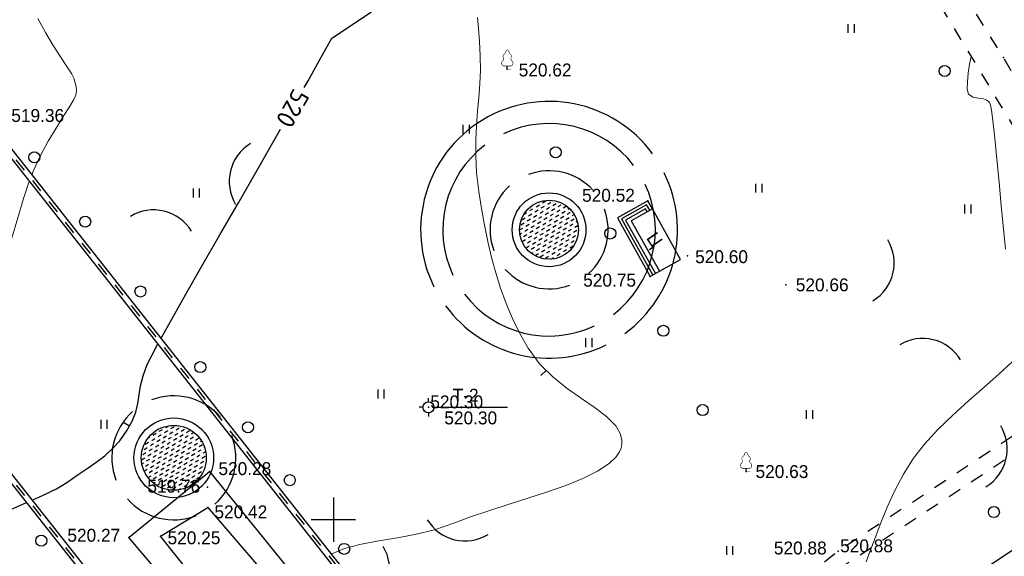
# Model space of a CAD drawing. Header units: millimetres. Extents: x 767170 to 66149698, y -983507 to 2493658.
# Tile 20 of 256: x 1429815 to 1496520, y -781082 to -744723. Entities that reach past the tile are written whole.
import ezdxf

# ---------------------------------------------------------------- set-up
doc = ezdxf.new("R2010")
doc.units = ezdxf.units.MM
doc.linetypes.add('Д_ТРОТ_ТРУБА', pattern=[3, 1.5, -1.5])
doc.linetypes.add('ДОРОГИ_СТРОЯЩ', pattern=[9, 8, -1])
for name, color, linetype in [('(001) Сетка', 92, 'Continuous'), ('(003) Пункты', 7, 'Continuous'), ('(004) Точки рельефа', 7, 'Continuous'), ('(004a) Точки рельефа (отк.)', 7, 'Continuous'), ('(022) Возд. Линии', 7, 'Continuous'), ('(025) Дорога', 7, 'Continuous'), ('(028) Гидротехн.', 7, 'Continuous'), ('(031) Горизонтали', 42, 'Continuous'), ('(035) Откосы', 7, 'Continuous'), ('(036) Растительность', 7, 'Continuous'), ('(038) Деревья', 7, 'Continuous'), ('(040) Ограда', 7, 'Continuous'), ('C-TOPO-MAJR', 9, 'Continuous')]:
    doc.layers.add(name, color=color, linetype=linetype)
doc.layers.add('(032) Горизонтали утолщенные', color=32, linetype='Continuous', lineweight=30)
doc.layers.add('(042) Бергштрих', color=32, linetype='Continuous', lineweight=30)
doc.styles.add('BM-431', font='txt')
doc.styles.add('D-431', font='txt')
doc.styles.add('S', font='txtwr', dxfattribs={"oblique": 15})
doc.styles.get("Standard").update_dxf_attribs({"font": 'isocpeui.ttf'})
doc.styles.add('СПДС', font='isocpeur.ttf')
doc.linetypes.add('ОГРАДА_БЕТ', pattern='A,4,["|",Standard,S=0.8,R=0,X=0,Y=-0.8],4', length=8)
doc.linetypes.add('ОТКОСЫ_НЕУКР', pattern='A,0.5,["|",Standard,S=1.2,R=0,X=0,Y=-1.2],1,["|",Standard,S=0.5,R=0,X=0,Y=-0.5],0.5', length=2)
doc.linetypes.add('ОТКОСЫ_НЕУКР1', pattern='A,0.5,["|",Standard,S=-1.2,R=0,X=0,Y=1.2],1,["|",Standard,S=-0.5,R=0,X=0,Y=0.5],0.5', length=2)
doc.linetypes.add('ПОДПОРНАЯ СТЕНКА', pattern='A,2,["V",Standard,S=1.2,R=0,X=0,Y=-1.2],0.2,["V",Standard,S=0.8,R=0,X=0,Y=-0.8],0.25,["V",Standard,S=0.3,R=0,X=0,Y=-0.3],0.25', length=2.7)

# ---------------------------------------------------------------- blocks, each defined once
blk = doc.blocks.new('d')
at = {"layer": '(038) Деревья'}
blk.add_ellipse((0, 0), major_axis=(0.265, 0.265), ratio=1, start_param=5.497787, end_param=11.780972, dxfattribs=at)
blk = doc.blocks.new('I04010')
for p, q in [((-0.412273, 0.007146), (-0.412273, 1.207146)), ((0.387727, 1.207146), (0.387727, 0.007146))]:
    blk.add_line(p, q)
blk = doc.blocks.new('Setka')
at = {"layer": '(001) Сетка'}
for p, q in [((0, 1.5), (0, -1.5)), ((-1.5, 0), (1.5, 0))]:
    blk.add_line(p, q, dxfattribs=at)
blk = doc.blocks.new('karagach-flat-58')
at = {"layer": '(038) Деревья', "const_width": 0.0375}
for points in [[(-0.315, 0.559, 0.383603), (-0.255, 0.753, 0.352912)], [(-0.208, 1.009, 0.430853), (-0.255, 0.753, 0.548276)], [(-0.208, 1.009, 0.181567), (-0.117, 1.159, 0.303004)], [(0, 1.312, 0.246034), (-0.117, 1.159, 0.489079)], [(0, 1.312, -0.246034), (0.117, 1.159, -0.489079)], [(0.208, 1.009, -0.181567), (0.117, 1.159, -0.303004)], [(0.208, 1.009, -0.430853), (0.255, 0.753, -0.548276)], [(0.315, 0.559, -0.383603), (0.255, 0.753, -0.352912)], [(-0.315, 0.559, 0.626949), (-0.218, 0.206, 0.702465)], [(0.315, 0.559, -0.626949), (0.218, 0.206, -0.702465)]]:
    blk.add_lwpolyline(points, format="xyb", dxfattribs=at)
for points in [[(0, 0.206), (-0.218, 0.206)], [(0, 0), (0, 0.206)], [(0, 0.206), (0.218, 0.206)], [(0, 0), (0.281, 0)]]:
    blk.add_lwpolyline(points, dxfattribs=at)
at = {"layer": '(038) Деревья'}
blk.add_lwpolyline([(0, 0), (0, 0.206)], dxfattribs=at)
blk = doc.blocks.new('karagach-flat-62')
at = {"layer": '(038) Деревья', "const_width": 0.0375}
for points in [[(-0.315, 0.559, 0.383603), (-0.255, 0.753, 0.352912)], [(-0.208, 1.009, 0.430853), (-0.255, 0.753, 0.548276)], [(-0.208, 1.009, 0.181567), (-0.117, 1.159, 0.303004)], [(0, 1.312, 0.246034), (-0.117, 1.159, 0.489079)], [(0, 1.312, -0.246034), (0.117, 1.159, -0.489079)], [(0.208, 1.009, -0.181567), (0.117, 1.159, -0.303004)], [(0.208, 1.009, -0.430853), (0.255, 0.753, -0.548276)], [(0.315, 0.559, -0.383603), (0.255, 0.753, -0.352912)], [(-0.315, 0.559, 0.626949), (-0.218, 0.206, 0.702465)], [(0.315, 0.559, -0.626949), (0.218, 0.206, -0.702465)]]:
    blk.add_lwpolyline(points, format="xyb", dxfattribs=at)
for points in [[(0, 0.206), (-0.218, 0.206)], [(0, 0), (0, 0.206)], [(0, 0.206), (0.218, 0.206)], [(0, 0), (0.281, 0)]]:
    blk.add_lwpolyline(points, dxfattribs=at)
at = {"layer": '(038) Деревья'}
blk.add_lwpolyline([(0, 0), (0, 0.206)], dxfattribs=at)
blk = doc.blocks.new('I00050-flat-4')
at = {"layer": '(003) Пункты'}
for p, q in [((0, 0.367), (0, 0.617)), ((0, -0.015), (0, 0.015)), ((-0.375, -0.008), (-0.625, -0.008)), ((0, -0.383), (0, -0.633)), ((0.375, -0.008), (0.625, -0.008))]:
    blk.add_line(p, q, dxfattribs=at)
blk.add_circle((0, -0.008), 0.375, dxfattribs=at)
at = {"layer": '(003) Пункты', "style": 'S', "oblique": 15}
blk.add_attdef('N', (-1.898, -0.339), '', height=1, dxfattribs=at)
at = {"color": 4, "style": 'S', "oblique": 15}
for tag, p in [('C', (0.724, 0.085)), ('Z', (0.789, -1.11))]:
    blk.add_attdef(tag, p, '', height=1, dxfattribs=at)
blk = doc.blocks.new('d-flat-38')
at = {"layer": '(038) Деревья'}
blk.add_ellipse((0, 0), major_axis=(0.265, 0.265), ratio=1, start_param=5.497787, end_param=11.780972, dxfattribs=at)
blk = doc.blocks.new('d-flat-39')
at = {"layer": '(038) Деревья'}
blk.add_ellipse((0, 0), major_axis=(0.265, 0.265), ratio=1, start_param=5.497787, end_param=11.780972, dxfattribs=at)
blk = doc.blocks.new('d-flat-40')
at = {"layer": '(038) Деревья'}
blk.add_ellipse((0, 0), major_axis=(0.265, 0.265), ratio=1, start_param=5.497787, end_param=11.780972, dxfattribs=at)
blk = doc.blocks.new('d-flat-41')
at = {"layer": '(038) Деревья'}
blk.add_ellipse((0, 0), major_axis=(0.265, 0.265), ratio=1, start_param=5.497787, end_param=11.780972, dxfattribs=at)
blk = doc.blocks.new('d-flat-42')
at = {"layer": '(038) Деревья'}
blk.add_ellipse((0, 0), major_axis=(0.265, 0.265), ratio=1, start_param=5.497787, end_param=11.780972, dxfattribs=at)
blk = doc.blocks.new('d-flat-43')
at = {"layer": '(038) Деревья'}
blk.add_ellipse((0, 0), major_axis=(0.265, 0.265), ratio=1, start_param=5.497787, end_param=11.780972, dxfattribs=at)
blk = doc.blocks.new('d-flat-44')
at = {"layer": '(038) Деревья'}
blk.add_ellipse((0, 0), major_axis=(0.265, 0.265), ratio=1, start_param=5.497787, end_param=11.780972, dxfattribs=at)
blk = doc.blocks.new('*U337')
at = {"color": 5, "linetype": 'Continuous'}
for p, q in [((32263.305, 79720.937), (32263.522, 79721.069)), ((32263.739, 79721.201), (32263.956, 79721.333)), ((32264.088, 79721.116), (32264.305, 79721.248)), ((32264.173, 79721.465), (32264.39, 79721.597)), ((32264.437, 79721.031), (32264.654, 79721.163)), ((32264.522, 79721.38), (32264.739, 79721.512)), ((32264.786, 79720.946), (32265.003, 79721.078)), ((32264.871, 79721.295), (32265.088, 79721.426)), ((32265.135, 79720.86), (32265.352, 79720.992)), ((32265.22, 79721.209), (32265.437, 79721.341)), ((32265.569, 79721.124), (32265.786, 79721.256)), ((32265.918, 79721.039), (32265.994, 79721.086)), ((32262.785, 79720.324), (32263.002, 79720.456)), ((32262.923, 79720.705), (32263.087, 79720.805)), ((32263.134, 79720.239), (32263.351, 79720.371)), ((32263.219, 79720.588), (32263.436, 79720.72)), ((32263.568, 79720.503), (32263.785, 79720.635)), ((32263.654, 79720.852), (32263.871, 79720.984)), ((32263.917, 79720.418), (32264.134, 79720.55)), ((32264.002, 79720.767), (32264.22, 79720.899)), ((32264.266, 79720.333), (32264.483, 79720.465)), ((32264.351, 79720.682), (32264.569, 79720.814)), ((32264.615, 79720.248), (32264.832, 79720.38)), ((32264.7, 79720.597), (32264.917, 79720.729)), ((32265.049, 79720.511), (32265.266, 79720.643)), ((32265.398, 79720.426), (32265.615, 79720.558)), ((32265.484, 79720.775), (32265.701, 79720.907)), ((32265.747, 79720.341), (32265.964, 79720.473)), ((32265.832, 79720.69), (32266.05, 79720.822)), ((32266.096, 79720.256), (32266.313, 79720.388)), ((32266.181, 79720.605), (32266.317, 79720.687)), ((32262.615, 79719.627), (32262.832, 79719.758)), ((32262.7, 79719.976), (32262.917, 79720.107)), ((32262.964, 79719.541), (32263.181, 79719.673)), ((32263.049, 79719.89), (32263.266, 79720.022)), ((32263.398, 79719.805), (32263.615, 79719.937)), ((32263.483, 79720.154), (32263.7, 79720.286)), ((32263.747, 79719.72), (32263.964, 79719.852)), ((32263.832, 79720.069), (32264.049, 79720.201)), ((32264.096, 79719.635), (32264.313, 79719.767)), ((32264.181, 79719.984), (32264.398, 79720.116)), ((32264.445, 79719.55), (32264.662, 79719.682)), ((32264.53, 79719.899), (32264.747, 79720.031)), ((32264.879, 79719.814), (32265.096, 79719.945)), ((32264.964, 79720.163), (32265.181, 79720.294)), ((32265.228, 79719.728), (32265.445, 79719.86)), ((32265.313, 79720.077), (32265.53, 79720.209)), ((32265.577, 79719.643), (32265.794, 79719.775)), ((32265.662, 79719.992), (32265.879, 79720.124)), ((32265.926, 79719.558), (32266.143, 79719.69)), ((32266.011, 79719.907), (32266.228, 79720.039)), ((32266.36, 79719.822), (32266.577, 79719.954)), ((32266.445, 79720.171), (32266.527, 79720.221)), ((32262.636, 79719.342), (32262.747, 79719.409)), ((32262.879, 79719.192), (32263.096, 79719.324)), ((32263.228, 79719.107), (32263.445, 79719.239)), ((32263.313, 79719.456), (32263.53, 79719.588)), ((32263.577, 79719.022), (32263.794, 79719.154)), ((32263.662, 79719.371), (32263.879, 79719.503)), ((32263.926, 79718.937), (32264.143, 79719.069)), ((32264.011, 79719.286), (32264.228, 79719.418)), ((32264.36, 79719.201), (32264.577, 79719.333)), ((32264.709, 79719.116), (32264.926, 79719.248)), ((32264.794, 79719.465), (32265.011, 79719.596)), ((32265.058, 79719.03), (32265.275, 79719.162)), ((32265.143, 79719.379), (32265.36, 79719.511)), ((32265.407, 79718.945), (32265.624, 79719.077)), ((32265.492, 79719.294), (32265.709, 79719.426)), ((32265.756, 79718.86), (32265.973, 79718.992)), ((32265.841, 79719.209), (32266.058, 79719.341)), ((32266.19, 79719.124), (32266.407, 79719.256)), ((32266.275, 79719.473), (32266.492, 79719.605)), ((32262.794, 79718.843), (32263.011, 79718.975)), ((32262.899, 79718.61), (32262.926, 79718.626)), ((32263.057, 79718.409), (32263.274, 79718.541)), ((32263.143, 79718.758), (32263.36, 79718.89)), ((32263.406, 79718.324), (32263.623, 79718.456)), ((32263.492, 79718.673), (32263.709, 79718.805)), ((32263.755, 79718.239), (32263.972, 79718.371)), ((32263.841, 79718.588), (32264.058, 79718.72)), ((32264.189, 79718.503), (32264.407, 79718.635)), ((32264.275, 79718.852), (32264.492, 79718.984)), ((32264.538, 79718.418), (32264.756, 79718.55)), ((32264.624, 79718.767), (32264.841, 79718.899)), ((32264.887, 79718.332), (32265.104, 79718.464)), ((32264.973, 79718.681), (32265.19, 79718.813)), ((32265.236, 79718.247), (32265.453, 79718.379)), ((32265.322, 79718.596), (32265.539, 79718.728)), ((32265.671, 79718.511), (32265.888, 79718.643)), ((32266.019, 79718.426), (32266.237, 79718.558)), ((32266.105, 79718.775), (32266.322, 79718.907)), ((32263.419, 79718.034), (32263.538, 79718.107)), ((32263.67, 79717.89), (32263.887, 79718.022)), ((32264.019, 79717.805), (32264.236, 79717.937)), ((32264.104, 79718.154), (32264.321, 79718.286)), ((32264.368, 79717.72), (32264.585, 79717.852)), ((32264.453, 79718.069), (32264.67, 79718.201)), ((32264.728, 79717.641), (32264.934, 79717.766)), ((32264.802, 79717.984), (32265.019, 79718.115)), ((32265.151, 79717.898), (32265.368, 79718.03)), ((32265.585, 79718.162), (32265.802, 79718.294)), ((32238.644, 79706.249), (32238.823, 79706.357)), ((32237.776, 79705.721), (32237.993, 79705.853)), ((32238.125, 79705.636), (32238.342, 79705.768)), ((32238.21, 79705.985), (32238.427, 79706.117)), ((32238.474, 79705.551), (32238.691, 79705.683)), ((32238.559, 79705.9), (32238.776, 79706.032)), ((32238.908, 79705.815), (32239.125, 79705.947)), ((32238.993, 79706.164), (32239.21, 79706.296)), ((32239.257, 79705.73), (32239.474, 79705.861)), ((32239.342, 79706.079), (32239.559, 79706.21)), ((32239.606, 79705.644), (32239.823, 79705.776)), ((32239.691, 79705.993), (32239.908, 79706.125)), ((32239.955, 79705.559), (32240.172, 79705.691)), ((32240.04, 79705.908), (32240.257, 79706.04)), ((32240.389, 79705.823), (32240.548, 79705.919)), ((32240.738, 79705.738), (32240.747, 79705.743)), ((32237.257, 79705.108), (32237.474, 79705.24)), ((32237.435, 79705.514), (32237.559, 79705.589)), ((32237.606, 79705.023), (32237.823, 79705.155)), ((32237.691, 79705.372), (32237.908, 79705.504)), ((32237.955, 79704.938), (32238.172, 79705.07)), ((32238.04, 79705.287), (32238.257, 79705.419)), ((32238.304, 79704.853), (32238.521, 79704.985)), ((32238.389, 79705.202), (32238.606, 79705.334)), ((32238.738, 79705.117), (32238.955, 79705.249)), ((32238.823, 79705.466), (32239.04, 79705.598)), ((32239.087, 79705.032), (32239.304, 79705.164)), ((32239.172, 79705.381), (32239.389, 79705.512)), ((32239.436, 79704.946), (32239.653, 79705.078)), ((32239.521, 79705.295), (32239.738, 79705.427)), ((32239.785, 79704.861), (32240.002, 79704.993)), ((32239.87, 79705.21), (32240.087, 79705.342)), ((32240.219, 79705.125), (32240.436, 79705.257)), ((32240.304, 79705.474), (32240.521, 79705.606)), ((32240.568, 79705.04), (32240.785, 79705.172)), ((32240.653, 79705.389), (32240.87, 79705.521)), ((32240.917, 79704.955), (32241.134, 79705.087)), ((32241.002, 79705.304), (32241.064, 79705.341)), ((32237.087, 79704.41), (32237.304, 79704.542)), ((32237.172, 79704.759), (32237.389, 79704.891)), ((32237.436, 79704.325), (32237.653, 79704.457)), ((32237.521, 79704.674), (32237.738, 79704.806)), ((32237.785, 79704.24), (32238.002, 79704.372)), ((32237.87, 79704.589), (32238.087, 79704.721)), ((32238.219, 79704.504), (32238.436, 79704.636)), ((32238.568, 79704.419), (32238.785, 79704.551)), ((32238.653, 79704.768), (32238.87, 79704.9)), ((32238.917, 79704.334), (32239.134, 79704.466)), ((32239.002, 79704.683), (32239.219, 79704.815)), ((32239.266, 79704.249), (32239.483, 79704.38)), ((32239.351, 79704.597), (32239.568, 79704.729)), ((32239.7, 79704.512), (32239.917, 79704.644)), ((32240.049, 79704.427), (32240.266, 79704.559)), ((32240.134, 79704.776), (32240.351, 79704.908)), ((32240.398, 79704.342), (32240.615, 79704.474)), ((32240.483, 79704.691), (32240.7, 79704.823)), ((32240.747, 79704.257), (32240.964, 79704.389)), ((32240.832, 79704.606), (32241.049, 79704.738)), ((32241.181, 79704.521), (32241.347, 79704.622)), ((32241.266, 79704.87), (32241.28, 79704.878)), ((32237.001, 79704.062), (32237.219, 79704.193)), ((32237.029, 79703.781), (32237.133, 79703.844)), ((32237.265, 79703.627), (32237.482, 79703.759)), ((32237.35, 79703.976), (32237.567, 79704.108)), ((32237.614, 79703.542), (32237.831, 79703.674)), ((32237.699, 79703.891), (32237.916, 79704.023)), ((32238.048, 79703.806), (32238.265, 79703.938)), ((32238.134, 79704.155), (32238.351, 79704.287)), ((32238.397, 79703.721), (32238.614, 79703.853)), ((32238.482, 79704.07), (32238.7, 79704.202)), ((32238.746, 79703.636), (32238.963, 79703.768)), ((32238.831, 79703.985), (32239.049, 79704.117)), ((32239.095, 79703.551), (32239.312, 79703.682)), ((32239.18, 79703.9), (32239.397, 79704.031)), ((32239.529, 79703.814), (32239.746, 79703.946)), ((32239.615, 79704.163), (32239.832, 79704.295)), ((32239.878, 79703.729), (32240.095, 79703.861)), ((32239.964, 79704.078), (32240.181, 79704.21)), ((32240.227, 79703.644), (32240.444, 79703.776)), ((32240.312, 79703.993), (32240.53, 79704.125)), ((32240.576, 79703.559), (32240.793, 79703.691)), ((32240.661, 79703.908), (32240.879, 79704.04)), ((32241.01, 79703.823), (32241.228, 79703.955)), ((32241.096, 79704.172), (32241.313, 79704.304)), ((32237.186, 79703.282), (32237.397, 79703.41)), ((32237.304, 79703.056), (32237.312, 79703.061)), ((32237.529, 79703.193), (32237.746, 79703.325)), ((32237.878, 79703.108), (32238.095, 79703.24)), ((32237.963, 79703.457), (32238.18, 79703.589)), ((32238.227, 79703.023), (32238.444, 79703.155)), ((32238.312, 79703.372), (32238.529, 79703.504)), ((32238.576, 79702.938), (32238.793, 79703.07)), ((32238.661, 79703.287), (32238.878, 79703.419)), ((32238.925, 79702.853), (32239.142, 79702.985)), ((32239.01, 79703.202), (32239.227, 79703.334)), ((32239.359, 79703.116), (32239.576, 79703.248)), ((32239.444, 79703.465), (32239.661, 79703.597)), ((32239.708, 79703.031), (32239.925, 79703.163)), ((32239.793, 79703.38), (32240.01, 79703.512)), ((32240.057, 79702.946), (32240.274, 79703.078)), ((32240.142, 79703.295), (32240.359, 79703.427)), ((32240.406, 79702.861), (32240.623, 79702.993)), ((32240.491, 79703.21), (32240.708, 79703.342)), ((32240.84, 79703.125), (32241.057, 79703.257)), ((32240.925, 79703.474), (32241.142, 79703.606)), ((32237.447, 79702.846), (32237.661, 79702.976)), ((32237.793, 79702.759), (32238.01, 79702.891)), ((32237.812, 79702.474), (32237.925, 79702.542)), ((32238.057, 79702.325), (32238.274, 79702.457)), ((32238.142, 79702.674), (32238.359, 79702.806)), ((32238.406, 79702.24), (32238.623, 79702.372)), ((32238.491, 79702.589), (32238.708, 79702.721)), ((32238.84, 79702.504), (32239.057, 79702.636)), ((32239.189, 79702.419), (32239.406, 79702.55)), ((32239.274, 79702.767), (32239.491, 79702.899)), ((32239.538, 79702.333), (32239.755, 79702.465)), ((32239.623, 79702.682), (32239.84, 79702.814)), ((32239.887, 79702.248), (32240.104, 79702.38)), ((32239.972, 79702.597), (32240.189, 79702.729)), ((32240.321, 79702.512), (32240.538, 79702.644)), ((32240.755, 79702.776), (32240.972, 79702.908)), ((32238.755, 79702.155), (32238.972, 79702.287)), ((32239.104, 79702.07), (32239.321, 79702.201)), ((32239.493, 79702.009), (32239.67, 79702.116)), ((32212.946, 79690.335), (32213.163, 79690.467)), ((32213.295, 79690.25), (32213.512, 79690.382)), ((32213.38, 79690.599), (32213.597, 79690.731)), ((32213.729, 79690.513), (32213.946, 79690.645)), ((32214.078, 79690.428), (32214.295, 79690.56)), ((32214.427, 79690.343), (32214.644, 79690.475)), ((32214.776, 79690.258), (32214.94, 79690.358)), ((32212.078, 79689.807), (32212.295, 79689.939)), ((32212.427, 79689.722), (32212.644, 79689.854)), ((32212.512, 79690.071), (32212.729, 79690.203)), ((32212.775, 79689.637), (32212.993, 79689.769)), ((32212.861, 79689.986), (32213.078, 79690.118)), ((32213.124, 79689.552), (32213.342, 79689.684)), ((32213.21, 79689.901), (32213.427, 79690.033)), ((32213.559, 79689.816), (32213.776, 79689.947)), ((32213.644, 79690.165), (32213.861, 79690.296)), ((32213.908, 79689.73), (32214.125, 79689.862)), ((32213.993, 79690.079), (32214.21, 79690.211)), ((32214.257, 79689.645), (32214.474, 79689.777)), ((32214.342, 79689.994), (32214.559, 79690.126)), ((32214.606, 79689.56), (32214.823, 79689.692)), ((32214.691, 79689.909), (32214.908, 79690.041)), ((32215.04, 79689.824), (32215.257, 79689.956)), ((32215.125, 79690.173), (32215.147, 79690.186)), ((32215.389, 79689.739), (32215.469, 79689.788)), ((32211.907, 79689.109), (32212.124, 79689.241)), ((32211.992, 79689.458), (32212.209, 79689.59)), ((32212.256, 79689.024), (32212.473, 79689.156)), ((32212.341, 79689.373), (32212.558, 79689.505)), ((32212.605, 79688.939), (32212.822, 79689.071)), ((32212.69, 79689.288), (32212.907, 79689.42)), ((32212.954, 79688.854), (32213.171, 79688.986)), ((32213.039, 79689.203), (32213.256, 79689.335)), ((32213.388, 79689.118), (32213.605, 79689.25)), ((32213.473, 79689.467), (32213.691, 79689.598)), ((32213.737, 79689.032), (32213.954, 79689.164)), ((32213.822, 79689.381), (32214.039, 79689.513)), ((32214.086, 79688.947), (32214.303, 79689.079)), ((32214.171, 79689.296), (32214.388, 79689.428)), ((32214.435, 79688.862), (32214.652, 79688.994)), ((32214.52, 79689.211), (32214.737, 79689.343)), ((32214.869, 79689.126), (32215.086, 79689.258)), ((32214.954, 79689.475), (32215.172, 79689.607)), ((32215.218, 79689.041), (32215.435, 79689.173)), ((32215.303, 79689.39), (32215.521, 79689.522)), ((32215.567, 79688.956), (32215.741, 79689.061)), ((32215.652, 79689.305), (32215.68, 79689.321)), ((32211.789, 79688.443), (32211.954, 79688.543)), ((32211.822, 79688.76), (32212.039, 79688.892)), ((32212.086, 79688.326), (32212.303, 79688.458)), ((32212.171, 79688.675), (32212.388, 79688.807)), ((32212.435, 79688.241), (32212.652, 79688.373)), ((32212.52, 79688.59), (32212.737, 79688.722)), ((32212.869, 79688.505), (32213.086, 79688.637)), ((32213.218, 79688.42), (32213.435, 79688.552)), ((32213.303, 79688.769), (32213.52, 79688.901)), ((32213.567, 79688.335), (32213.784, 79688.466)), ((32213.652, 79688.683), (32213.869, 79688.815)), ((32213.916, 79688.249), (32214.133, 79688.381)), ((32214.001, 79688.598), (32214.218, 79688.73)), ((32214.35, 79688.513), (32214.567, 79688.645)), ((32214.699, 79688.428), (32214.916, 79688.56)), ((32214.784, 79688.777), (32215.001, 79688.909)), ((32215.048, 79688.343), (32215.265, 79688.475)), ((32215.133, 79688.692), (32215.35, 79688.824)), ((32215.397, 79688.258), (32215.614, 79688.39)), ((32215.482, 79688.607), (32215.699, 79688.739)), ((32211.846, 79688.18), (32211.869, 79688.194)), ((32212.001, 79687.977), (32212.218, 79688.109)), ((32212.051, 79687.711), (32212.133, 79687.76)), ((32212.265, 79687.543), (32212.482, 79687.675)), ((32212.35, 79687.892), (32212.567, 79688.024)), ((32212.699, 79687.807), (32212.916, 79687.939)), ((32212.784, 79688.156), (32213.001, 79688.288)), ((32213.048, 79687.722), (32213.265, 79687.854)), ((32213.133, 79688.071), (32213.35, 79688.203)), ((32213.397, 79687.637), (32213.614, 79687.768)), ((32213.482, 79687.986), (32213.699, 79688.117)), ((32213.746, 79687.551), (32213.963, 79687.683)), ((32213.831, 79687.9), (32214.048, 79688.032)), ((32214.18, 79687.815), (32214.397, 79687.947)), ((32214.265, 79688.164), (32214.482, 79688.296)), ((32214.529, 79687.73), (32214.746, 79687.862)), ((32214.614, 79688.079), (32214.831, 79688.211)), ((32214.878, 79687.645), (32215.095, 79687.777)), ((32214.963, 79687.994), (32215.18, 79688.126)), ((32215.227, 79687.56), (32215.444, 79687.692)), ((32215.312, 79687.909), (32215.529, 79688.041)), ((32212.368, 79687.309), (32212.396, 79687.326)), ((32212.571, 79687.135), (32212.745, 79687.241)), ((32212.614, 79687.458), (32212.831, 79687.59)), ((32212.877, 79687.024), (32213.094, 79687.156)), ((32212.962, 79687.373), (32213.18, 79687.505)), ((32213.226, 79686.939), (32213.443, 79687.071)), ((32213.311, 79687.288), (32213.529, 79687.42)), ((32213.575, 79686.853), (32213.792, 79686.985)), ((32213.66, 79687.202), (32213.878, 79687.334)), ((32214.009, 79687.117), (32214.226, 79687.249)), ((32214.095, 79687.466), (32214.312, 79687.598)), ((32214.358, 79687.032), (32214.575, 79687.164)), ((32214.444, 79687.381), (32214.661, 79687.513)), ((32214.793, 79687.296), (32215.01, 79687.428)), ((32213.924, 79686.768), (32214.141, 79686.9))]:
    blk.add_line(p, q, dxfattribs=at)
blk = doc.blocks.new('A$C27c3a978')
at = {"layer": '(003) Пункты', "ltscale": 600}
blk.add_line((-54647, -65436), (-49911, -65436), dxfattribs=at)
at = {"layer": '(004) Точки рельефа', "color": 7, "linetype": 'ByBlock', "lineweight": -2}
for p in [(-16311, -41748), (-49931, -42525), (-40413, -51443), (-37729, -55165), (-40247, -56575), (-31070, -57146), (-55272, -65428), (-70096, -69786), (-33755, -69786), (-70247, -70845), (-70230, -72223), (-75579, -74267), (-73434, -74161), (-27509, -75183), (-27505, -75185)]:
    blk.add_point(p, dxfattribs=at)
at = {"layer": '(025) Дорога', "linetype": 'Д_ТРОТ_ТРУБА', "ltscale": 600, "flags": 128}
for points in [[(-28935, -24341), (-22474, -35101), (-7813, -59409), (-6343, -58688), (-16311, -41748), (-27556, -23565), (-28935, -24341)], [(-6699, -61491), (-27509, -75183), (-37345, -83041), (-50002, -93084), (-49308, -93999), (-47930, -93016), (-39582, -86223), (-26920, -76024), (-6219, -62409), (-3020, -60359)]]:
    blk.add_lwpolyline(points, dxfattribs=at)
at = {"layer": '(025) Дорога', "ltscale": 600}
for points in [[(-40105, -51994), (-40413, -51443), (-42475, -52598), (-40247, -56575), (-39621, -56225)], [(-40280, -52091), (-40490, -51716), (-42202, -52674), (-40073, -56478)], [(-40454, -52189), (-40567, -51988), (-41930, -52751), (-39898, -56380)]]:
    blk.add_lwpolyline(points, dxfattribs=at)
at = {"layer": '(028) Гидротехн.', "ltscale": 600}
for points in [[(-58206, -102598), (-59373, -101184), (-100431, -49172)], [(-57884, -102361), (-59062, -100933), (-100117, -48925)]]:
    blk.add_lwpolyline(points, dxfattribs=at)
at = {"layer": '(028) Гидротехн.', "color": 3, "linetype": 'Д_ТРОТ_ТРУБА', "ltscale": 600, "flags": 128}
blk.add_lwpolyline([(-58052, -102471), (-59217, -101058), (-100274, -49049)], dxfattribs=at)
at = {"layer": '(031) Горизонтали', "color": 42, "linetype": 'Continuous', "lineweight": 0, "ltscale": 600}
for points in [[(-61843, -75392), (-61818, -75374), (-60954, -74998), (-59924, -74724), (-58763, -74506), (-57509, -74299), (-56198, -74057), (-54866, -73735), (-53550, -73287), (-52419, -72861), (-51177, -72443), (-49866, -72026), (-48532, -71604), (-47217, -71174), (-45965, -70728), (-44821, -70261), (-43828, -69768), (-43030, -69244), (-42562, -68797), (-42324, -68445), (-42225, -68202), (-42195, -68077), (-42173, -67926), (-42173, -67633), (-42276, -67219), (-42583, -66701), (-43191, -66086), (-43988, -65478), (-44908, -64845), (-45886, -64156), (-46856, -63381), (-47752, -62487), (-48509, -61443), (-49073, -60430), (-49569, -59416), (-50004, -58399), (-50384, -57373), (-50716, -56335), (-51005, -55281), (-51258, -54205), (-51481, -53104), (-51681, -51973), (-51863, -50808), (-52010, -49552), (-52073, -48400), (-52071, -47333), (-52024, -46332), (-51949, -45378), (-51867, -44450), (-51795, -43530), (-51754, -42598), (-51761, -41636), (-51811, -40624), (-51876, -39768), (-51950, -39016)], [(-82142, -49677), (-82031, -49384), (-81556, -48379), (-81034, -47417), (-80505, -46527), (-80012, -45740), (-79597, -45083), (-79301, -44587), (-79166, -44279), (-79125, -43966), (-79140, -43708), (-79201, -43449), (-79302, -43137), (-79459, -42832), (-79770, -42343), (-80193, -41696), (-80687, -40920), (-81213, -40042), (-81728, -39090)], [(-25622, -75917), (-25337, -75166), (-25010, -74273), (-24631, -73272), (-24192, -72199), (-23682, -71087), (-23093, -69973), (-22416, -68890), (-21666, -67927), (-20759, -66946), (-19747, -65965), (-18685, -65000), (-17625, -64067), (-16622, -63184), (-15729, -62366)], [(-16171, -54723), (-16321, -53341), (-16471, -51796), (-16619, -50190), (-16764, -48624), (-16903, -47199), (-17035, -46016), (-17134, -45313), (-17204, -44961), (-17248, -44821), (-17270, -44783), (-17326, -44720), (-17453, -44626), (-17675, -44545), (-17999, -44501), (-18388, -44436), (-18679, -44218), (-18767, -43881), (-18765, -43379), (-18703, -42789), (-18608, -42185), (-18513, -41669)], [(-88283, -63915), (-88105, -63817), (-87638, -63530), (-87203, -63237), (-86845, -63002), (-86535, -62769), (-86244, -62480), (-85945, -62079), (-85759, -61657), (-85496, -60875), (-85170, -59803), (-84795, -58512), (-84387, -57075), (-83959, -55563), (-83526, -54048), (-83102, -52601), (-82702, -51294), (-82340, -50198), (-82308, -50113)]]:
    blk.add_lwpolyline(points, dxfattribs=at)
at = {"layer": '(032) Горизонтали утолщенные', "color": 32, "linetype": 'Continuous', "lineweight": 30, "ltscale": 600}
for points in [[(-63686, -43780), (-63430, -43329), (-62530, -41722), (-61824, -40432), (-61824, -40432), (-61824, -40432), (-59122, -38647)], [(-73390, -60764), (-72666, -59469), (-71700, -57766), (-70597, -55837), (-69399, -53751), (-68148, -51575), (-66883, -49376), (-65648, -47224), (-65285, -46589)], [(-82118, -71725), (-81384, -71398), (-80478, -70952), (-79777, -70530), (-79003, -69995), (-78323, -69537), (-77718, -69116), (-77173, -68696), (-76669, -68237), (-76191, -67702), (-75720, -67051), (-75339, -66373), (-75106, -65758), (-74969, -65175), (-74875, -64593), (-74772, -63982), (-74608, -63310), (-74331, -62547), (-74023, -61927), (-73599, -61145)], [(-83562, -72354), (-82495, -71893)]]:
    blk.add_lwpolyline(points, dxfattribs=at)
at = {"layer": '(035) Откосы', "ltscale": 600}
for p, q in [((-40105, -51994), (-41541, -52798)), ((-41541, -52798), (-39621, -56225))]:
    blk.add_line(p, q, dxfattribs=at)
at = {"layer": '(035) Откосы', "linetype": 'ПОДПОРНАЯ СТЕНКА', "ltscale": 600}
for p, q in [((-38186, -55421), (-40105, -51994)), ((-39621, -56225), (-38186, -55421))]:
    blk.add_line(p, q, dxfattribs=at)
at = {"layer": '(035) Откосы', "linetype": 'ОТКОСЫ_НЕУКР', "ltscale": 600}
blk.add_lwpolyline([(-75579, -74267), (-70096, -69786), (-51441, -92853), (-56297, -96926), (-75579, -74267)], dxfattribs=at)
at = {"layer": '(035) Откосы', "linetype": 'ОТКОСЫ_НЕУКР1', "ltscale": 600}
blk.add_lwpolyline([(-73434, -74161), (-70230, -72223), (-52616, -92744), (-56258, -95716), (-73434, -74161)], dxfattribs=at)
at = {"layer": '(040) Ограда', "linetype": 'ОГРАДА_БЕТ', "ltscale": 600, "flags": 128}
blk.add_lwpolyline([(-23023, -79967), (62, -64616), (2544, -67943)], dxfattribs=at)
at = {"layer": '(042) Бергштрих', "color": 32, "linetype": 'Continuous', "lineweight": 30, "ltscale": 600}
for p, q in [((-47304, -62934), (-47657, -63288)), ((-75529, -66712), (-75965, -66467))]:
    blk.add_line(p, q, dxfattribs=at)
for centre, radius in [((-47101, -53412), 2500), ((-47101, -53412), 2000), ((-72525, -68862), 2700), ((-72525, -68862), 2200)]:
    blk.add_circle(centre, radius)
for centre, radius, start, end in [((-47101, -53412), 8700, 36.232, 206.34114), ((-47101, -53412), 7200, 37.26573, 115.30741), ((-65770, -50130), 3000, 121.28657, 211.28657), ((-47101, -53412), 7200, 127.26573, 205.30741), ((-47101, -53412), 4000, 42.09349, 110.47965), ((-47101, -53412), 8700, 306.232, 26.34114), ((-47101, -53412), 4000, 132.09349, 200.47965), ((-47101, -53412), 7200, 307.26573, 25.30741), ((-47101, -53412), 4000, 312.09349, 20.47965), ((-73889, -55064), 3000, 31.28657, 121.28657), ((-26723, -55656), 3000, 301.28657, 31.28657), ((-47101, -53412), 4000, 222.09349, 290.47965), ((-47101, -53412), 7200, 217.26573, 295.30741), ((-47101, -53412), 8700, 216.232, 296.34114), ((-21789, -63774), 3000, 31.28657, 121.28657), ((-72525, -68862), 4200, 41.57313, 111.00001), ((-72525, -68862), 4200, 131.57313, 201.00001), ((-19063, -68261), 3000, 301.28657, 31.28657), ((-72525, -68862), 4200, 311.57313, 21.00001), ((-72525, -68862), 4200, 221.57313, 291.00001), ((-52787, -71495), 3000, 211.28657, 301.28657), ((-60906, -76429), 3000, 301.28657, 31.28657)]:
    blk.add_arc(centre, radius, start, end)
at = {"layer": '(001) Сетка', "xscale": 1000, "yscale": 1000, "zscale": 1000}
blk.add_blockref('Setka', (-61715, -73050), dxfattribs=at)
at = {"layer": '(022) Возд. Линии', "xscale": 1000, "yscale": 1000, "zscale": 1000}
for name, p in [('karagach-flat-62', (-49931, -42525)), ('d-flat-38', (-81978, -48497)), ('d-flat-39', (-78529, -52857)), ('d-flat-40', (-74783, -57591)), ('d-flat-41', (-70729, -62716)), ('I00050-flat-4', (-55272, -65428)), ('d-flat-42', (-67502, -66794)), ('karagach-flat-58', (-33755, -69786)), ('d-flat-43', (-64667, -70376)), ('d-flat-44', (-60985, -75031))]:
    blk.add_blockref(name, p, dxfattribs=at)
at = {"layer": '(036) Растительность', "linetype": 'Continuous', "xscale": 500, "yscale": 500, "zscale": 500}
for p in [(-26632, -40072), (-52710, -46899), (-70989, -51223), (-32879, -50892), (-18728, -52304), (-44408, -61361), (-58482, -64838), (-29447, -66230), (-77250, -66891), (-34862, -75444)]:
    blk.add_blockref('I04010', p, dxfattribs=at)
at = {"layer": '(038) Деревья', "linetype": 'Continuous', "xscale": 1000, "yscale": 1000, "zscale": 1000}
for p in [(-20304, -42651), (-46651, -48161), (-42955, -53661), (-39356, -60253), (-36690, -65628), (-16966, -72539), (-81505, -74479)]:
    blk.add_blockref('d', p, dxfattribs=at)
at = {"xscale": 1000, "yscale": 1000, "zscale": 1000}
blk.add_blockref('*U337', (-32311715, -79773050), dxfattribs=at)
at = {"layer": '(003) Пункты', "style": 'D-431'}
for s, p in [('T-2', (-53631, -65060)), ('520.30', (-54197, -66595))]:
    blk.add_text(s, height=875, dxfattribs=at).set_placement(p)
at = {"layer": '(004) Точки рельефа', "linetype": 'ByBlock', "char_height": 875, "attachment_point": 4, "style": 'D-431'}
for s, insert in [('520.62', (-49158, -42588)), ('519.36', (-83533, -45672)), ('520.52', (-44866, -51081)), ('520.60', (-37206, -55241)), ('520.75', (-44791, -56833)), ('520.66', (-30387, -57146)), ('520.28', (-69500, -69601)), ('520.63', (-33114, -69799)), ('519.76', (-74316, -70792)), ('520.42', (-69771, -72528)), ('520.27', (-79735, -74116)), ('520.25', (-72946, -74286)), ('520.88', (-31873, -74977))]:
    blk.add_mtext(s, dxfattribs=dict(at, insert=insert))
at = {"layer": '(004a) Точки рельефа (отк.)', "linetype": 'ByBlock', "char_height": 875, "attachment_point": 4, "style": 'D-431'}
for s, insert in [('520.30', (-55147, -65078)), ('520.88', (-27384, -74833))]:
    blk.add_mtext(s, dxfattribs=dict(at, insert=insert))
at = {"layer": '(025) Дорога', "linetype": 'ДОРОГИ_СТРОЯЩ', "style": 'BM-431'}
blk.add_text('Ц', height=875, rotation=304.57871, dxfattribs=at).set_placement((-40552, -53973))
at = {"layer": 'C-TOPO-MAJR', "color": 32, "linetype": 'Continuous', "lineweight": 30, "insert": (-64483, -45186), "char_height": 1250, "width": 2398.75, "attachment_point": 5, "rotation": 240.25418, "style": 'СПДС', "bg_fill": 3, "box_fill_scale": 1.254, "bg_fill_color": 256, "bg_fill_true_color": 13158600, "bg_fill_transparency": 0}
blk.add_mtext('520', dxfattribs=at)
at = {"layer": '(028) Гидротехн.', "ltscale": 600}
for points in [[(-47075, -94682), (-48242, -93268), (-89299, -41256)], [(-46752, -94444), (-47930, -93016), (-88985, -41008)]]:
    blk.add_lwpolyline(points, dxfattribs=at)
at = {"layer": '(028) Гидротехн.', "color": 3, "linetype": 'Д_ТРОТ_ТРУБА', "ltscale": 600, "flags": 128}
blk.add_lwpolyline([(-46920, -94555), (-48086, -93142), (-89142, -41132)], dxfattribs=at)

msp = doc.modelspace()

# ---------------------------------------------------------------- block references
msp.add_blockref('A$C27c3a978', (1512780.29, -705547.05))

doc.saveas('drawing.dxf')
